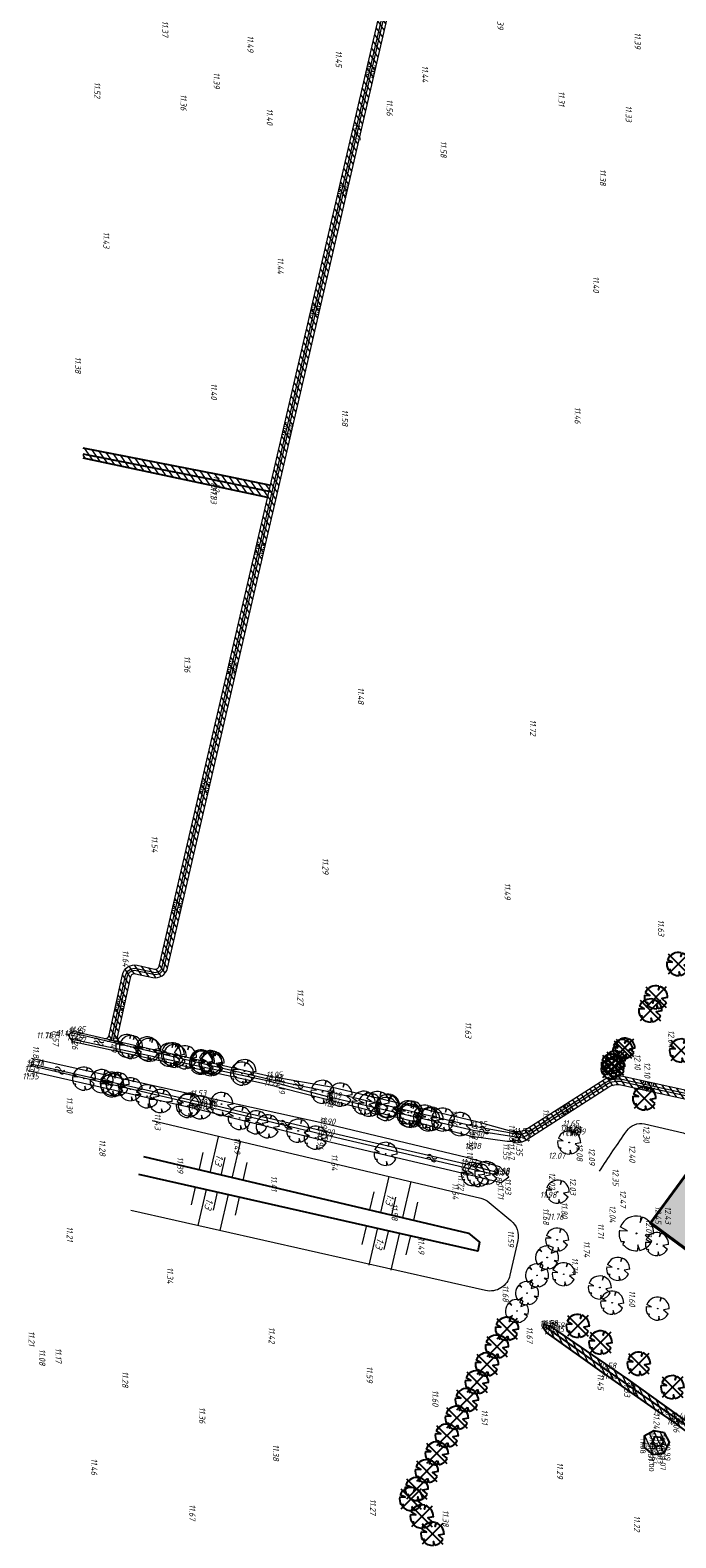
# Model space of a CAD drawing. Header units: metres. Extents: x 232614 to 233692, y 552964 to 554400.
# Tile 7 of 26: x 232974 to 233132, y 553469 to 553838. Entities that reach past the tile are written whole.
import ezdxf
from ezdxf.enums import TextEntityAlignment as Align
from ezdxf.lldxf.tags import DXFTag

# ---------------------------------------------------------------- set-up
doc = ezdxf.new("R2010")
doc.units = ezdxf.units.M
for name, color, linetype, lineweight, true_color in [('B-WE-GR-BOOM_OP_BASIS_VAN_FOTO-S', 7, 'Continuous', 13, 0x165700), ('B-XX-AL-Hoogtecijfer-T', 7, 'Continuous', 18, 0xb8807a), ('Q26_Boom', 7, 'Continuous', 13, 0x165700), ('T09_Insteek_sloot', 7, 'Continuous', 13, 0x164c00), ('V-WE-GR-BOOM-S', 7, 'Continuous', 25, 0x165700), ('V-WE-GR-BOOM_OP_BASIS_VAN_FOTO-S', 7, 'Continuous', 25, 0x165700), ('V-WE-GW-WATERGANG_BODEM-G', 7, 'CONTINUOUS-V', 25, 0x007ca5), ('V-WE-GW-WATERGANG_BODEM_BRM-G', 7, 'CONTINUOUS-V', 18, 0x007ca5), ('V-WE-GW-WATERGANG_BODEM_BRM-S', 7, 'Continuous', 13, 0x004c00), ('V-WE-GW-WATERGANG_INSTEEK-G', 7, 'CONTINUOUS-V', 25, 0x004c00), ('V-WE-GW-WATERGANG_INSTEEK_BRM-G', 7, 'CONTINUOUS-V', 18, 0x004c00)]:
    doc.layers.add(name, color=color, linetype=linetype, lineweight=lineweight, true_color=true_color)
for name, color, linetype, lineweight in [('B-WE-GW-GRONDWERK-S', 251, 'Continuous', 13), ('B-WE-GW-GRONDWERK-T', 251, 'Continuous', 18), ('b-WE-GW-GRONDWERKLIJN_KRUIN-G', 251, 'Continuous', 25), ('B-WE-GW-GRONDWERKLIJN_TEEN-G', 251, 'Continuous', 18), ('B-WE-GW-TALUDARCERING_KORT-G', 251, 'Continuous', 18), ('B-WE-GW-TALUDARCERING_LANG-G', 251, 'Continuous', 13), ('Hoogtecijfer-T-UIT', 2, 'Continuous', 18), ('R-WE-KL-POMP_KABEL-G', 230, 'KL-LS-N', 13), ('R-WE-RI-PERSLEIDING-G', 210, 'RI-PERS', 13), ('S05_Water', 144, 'Continuous', 13), ('T13_Taludlijn', 251, 'Continuous', 13), ('V-S05_Water-S', 144, 'CONTINUOUS-V', 13), ('V-W11_Waterlijn-G', 144, 'CONTINUOUS-V', 25), ('V-WE-GR-BOOM-G', 1, 'Continuous', 25), ('V-WE-GW-WATERGANG-WERK-A', 252, 'Continuous', 9), ('V-WE-VH-VERHARDING_BOUWWEG_BRM-A', 252, 'Continuous', 9), ('V-WE-VH-VERHARDING_BOUWWEG_BRM-G', 7, 'Continuous', 25), ('V-WE-VH-VERHARDING_BOUWWEG_PUIN_BRM-G', 7, 'Continuous', 18), ('W11_Waterlijn', 142, 'Continuous', 13)]:
    doc.layers.add(name, color=color, linetype=linetype, lineweight=lineweight)
doc.styles.add('NLCS-ISO', font='NLCS-ISO.ttf', dxfattribs={"height": 1.8})
doc.styles.get("Standard").update_dxf_attribs({"font": 'arial.ttf'})
doc.linetypes.add('CONTINUOUS-V', pattern='A,3.5,[24,NLCS.shx,S=0.5,R=0,X=0,Y=0],3.5', length=7)
tags = doc.linetypes.add('KL-LS-N', pattern='A,4,-1,[103,NLCS.shx,S=0.75,R=0,X=0,Y=0],-1,4,-1,["L",Standard,S=1,R=0,X=0,Y=-0.5],-2', length=13).pattern_tags.tags
tags[18] = DXFTag(74, 10)
tags = doc.linetypes.add('RI-PERS', pattern='A,7,-2,["P",Standard,S=1.8,R=0,X=-0.5,Y=-0.9],-2,7,-2,[102,NLCS.shx,S=1,R=180,X=0,Y=0],-2', length=22).pattern_tags.tags
tags[6] = DXFTag(74, 10)
pattern_1 = [(125, (0, 0), (-1.0239400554, -0.7169705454), [])]
pattern_2 = [(115, (0, 0), (-1.1328847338, -0.5282728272), [])]

# ---------------------------------------------------------------- blocks, each defined once
blk = doc.blocks.new('Q26_BOOM')
at = {"flags": 128}
for points in [[(0.72, 2.74), (0.64, 1.8), (0.97, 2.66)], [(-2.79, 0.5), (-1.48, 0.44), (-2.63, 1.05)], [(-2.19, -1.79), (-1.97, -1.36), (-2.47, -1.39)], [(0.56, -2.78), (0.24, -1.87), (0.2, -2.82)], [(2.83, -0.07), (1.44, -0.31), (2.53, -1.28)]]:
    blk.add_lwpolyline(points, dxfattribs=at)
blk.add_lwpolyline([(2.83, -0.07, 0.321944), (0.97, 2.66, 0.321944)], format="xyb", dxfattribs=at)
blk.add_circle((0, 0), 0.0844)
for start, end in [(75.1844, 158.299), (169.749, 209.4302), (219.2667, 274.1068), (281.3601, 333.2046)]:
    blk.add_arc((0, 0), 2.83, start, end)
blk = doc.blocks.new('S05')
for centre, start, end in [((-0.6, 0.04), 28.0726, 151.9276), ((0.6, 0.68), 208.0726, 331.9276), ((-0.6, -0.68), 28.0726, 151.9276), ((0.6, -0.04), 208.0726, 331.9276)]:
    blk.add_arc(centre, 0.68, start, end)
blk = doc.blocks.new('V-SGR-BOOM_08')
at = {"ltscale": 20, "flags": 128}
for points in [[(-2.36, 0.43), (-1.25, 0.37), (-2.23, 0.89)], [(0.61, 2.32), (0.54, 1.53), (0.82, 2.25)], [(-1.86, -1.52), (-1.67, -1.15), (-2.09, -1.18)], [(0.47, -2.35), (0.2, -1.59), (0.17, -2.39)], [(2.4, -0.06), (1.22, -0.26), (2.14, -1.08)]]:
    blk.add_lwpolyline(points, dxfattribs=at)
blk.add_lwpolyline([(2.4, -0.06, 0.321944), (0.82, 2.25, 0.321944)], format="xyb", dxfattribs=at)
blk.add_circle((0, 0), 0.07)
at = {"ltscale": 20}
for start, end in [(169.749, 209.4302), (75.1844, 158.299), (219.2667, 274.1068), (281.3601, 333.2046)]:
    blk.add_arc((0, 0), 2.4, start, end, dxfattribs=at)
at = {"layer": 'V-WE-GR-BOOM-G'}
for p, q in [((-2.12, 2.12), (2.12, -2.12)), ((2.12, 2.12), (-2.12, -2.12))]:
    blk.add_line(p, q, dxfattribs=at)
blk = doc.blocks.new('Taulud 120')
for p, q in [((-1.5, 1.7), (-1.5, 2.1)), ((-1.5, 0), (-1.5, 0.4)), ((-1, 1.3), (-1, 2.1)), ((-1, 0), (-1, 0.8)), ((-0.5, 1.7), (-0.5, 2.1)), ((-0.5, 0), (-0.5, 0.4)), ((0, 1.3), (0, 2.1)), ((0, 0), (0, 0.8)), ((0.5, 1.7), (0.5, 2.1)), ((0.5, 0), (0.5, 0.4)), ((1, 1.3), (1, 2.1)), ((1, 0), (1, 0.8)), ((1.5, 1.7), (1.5, 2.1)), ((1.5, 0), (1.5, 0.4))]:
    blk.add_line(p, q)
blk = doc.blocks.new('S04')
at = {"layer": 'B-WE-GW-TALUDARCERING_KORT-G'}
for p, q in [((0, 0.502), (0.502, 0.502)), ((0, 0), (0.502, 0)), ((0, -0.502), (0.502, -0.502))]:
    blk.add_line(p, q, dxfattribs=at)
at = {"layer": 'B-WE-GW-TALUDARCERING_LANG-G'}
for p, q in [((0, 0.251), (1.004, 0.251)), ((0, -0.251), (1.004, -0.251))]:
    blk.add_line(p, q, dxfattribs=at)

msp = doc.modelspace()

# ---------------------------------------------------------------- hatches: boundary and pattern name
at = {"layer": 'V-WE-GW-WATERGANG-WERK-A'}
h = msp.add_hatch(dxfattribs=at)
h.set_pattern_fill('AGW-WERK_AANVULLEN-SO', color=256, scale=0.25, angle=80, pattern_type=2)
h.set_pattern_definition(pattern_1)
edge = h.paths.add_edge_path()
edge.add_line((233063.6, 553864.35), (233036.4, 553869.08))
edge.add_line((233036.4, 553869.08), (233021.81, 553871.66))
edge.add_line((233021.81, 553871.66), (232998.4, 553875.92))
edge.add_line((232998.4, 553875.92), (232982.04, 553878.62))
edge.add_line((232982.04, 553878.62), (232977.7, 553882.07))
edge.add_line((232977.7, 553882.07), (232993.76, 553879.31))
edge.add_line((232993.76, 553879.31), (233014.83, 553875.85))
edge.add_line((233014.83, 553875.85), (233037.58, 553871.79))
edge.add_line((233037.58, 553871.79), (233063.73, 553867.38))
edge.add_arc((233063.19, 553864.17), 3.25, -13.0351, 80.4693, ccw=False)
edge.add_line((233066.36, 553863.44), (233007.25, 553608.12))
edge.add_arc((233004.28, 553608.81), 3.05, 257.6568, 346.9649, ccw=False)
edge.add_line((233003.63, 553605.83), (232999.4, 553606.75))
edge.add_arc((232999.2, 553605.83), 0.95, 77.6568, 167.6568)
edge.add_line((232998.27, 553606.03), (232995.03, 553591.21))
edge.add_arc((232996.01, 553590.99), 1, 167.6568, 257.1049)
edge.add_line((232995.78, 553590.02), (232991.79, 553590.93))
edge.add_arc((232992.01, 553591.91), 1, 257.1049, 347.6568)
edge.add_line((232992.99, 553591.7), (232996.22, 553606.48))
edge.add_arc((232999.2, 553605.83), 3.05, 77.6568, 167.6568, ccw=False)
edge.add_line((232999.85, 553608.81), (233004.08, 553607.88))
edge.add_arc((233004.28, 553608.81), 0.95, 257.6568, 346.9649)
edge.add_line((233005.2, 553608.6), (233064.2, 553863.44))
edge.add_arc((233063.47, 553863.61), 0.75, 346.9649, 440.2866)
h = msp.add_hatch(dxfattribs=at)
h.set_pattern_fill('AGW-WERK_AANVULLEN-SO', color=256, scale=0.25, angle=80, pattern_type=2)
h.set_pattern_definition([(125, (-31.5327, -85.3317), (-1.0239400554, -0.7169705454), [])])
edge = h.paths.add_edge_path()
edge.add_line((233244.16, 553798.72), (233239.32, 553769.75))
edge.add_line((233239.32, 553769.75), (233223.36, 553694.41))
edge.add_line((233223.36, 553694.41), (233181.59, 553571.4))
edge.add_arc((233177.85, 553572.67), 3.95, 257.623, 341.2488, ccw=False)
edge.add_line((233177.01, 553568.81), (233118.69, 553581.61))
edge.add_arc((233117.39, 553575.7), 6.05, 77.623, 122.623)
edge.add_line((233114.13, 553580.8), (233095.49, 553568.86))
edge.add_arc((233092.79, 553573.07), 5, 254.7516, 302.623, ccw=False)
edge.add_line((233091.48, 553568.25), (233091.79, 553565.46))
edge.add_arc((233092.52, 553570.41), 5, 261.6076, 302.623)
edge.add_line((233095.21, 553566.19), (233115.26, 553579.03))
edge.add_arc((233117.39, 553575.7), 3.95, 77.623, 122.623, ccw=False)
edge.add_line((233118.24, 553579.56), (233176.56, 553566.76))
edge.add_arc((233177.85, 553572.67), 6.05, 257.623, 341.2488)
edge.add_line((233183.58, 553570.72), (233199.02, 553616.2))
edge.add_arc((233200.68, 553615.64), 1.75, 39.2144, 161.2488, ccw=False)
edge.add_line((233202.04, 553616.75), (233205.81, 553612.12))
edge.add_arc((233206.63, 553612.78), 1.05, 219.2144, 399.2144)
edge.add_line((233207.44, 553613.45), (233201.45, 553620.79))
edge.add_arc((233202.8, 553621.9), 1.75, 161.2488, 219.2144, ccw=False)
edge.add_line((233201.15, 553622.46), (233225.38, 553693.86))
edge.add_line((233225.38, 553693.86), (233227.54, 553704.01))
edge.add_arc((233228.46, 553703.81), 0.95, 39.2144, 168.0354, ccw=False)
edge.add_line((233229.2, 553704.41), (233235.49, 553696.71))
edge.add_arc((233236.3, 553697.37), 1.05, 219.2144, 399.2144)
edge.add_line((233237.12, 553698.03), (233228.79, 553708.24))
edge.add_arc((233229.53, 553708.84), 0.95, 168.0354, 219.2144, ccw=False)
edge.add_line((233228.6, 553709.03), (233241.38, 553769.36))
edge.add_line((233241.38, 553769.36), (233246.23, 553798.38))
edge.add_arc((233245.19, 553798.55), 1.05, 350.5197, 530.5197)
h = msp.add_hatch(dxfattribs=at)
h.set_pattern_fill('AGW-WERK_AANVULLEN-SO', color=256, scale=0.25, angle=80, pattern_type=2)
h.set_pattern_definition(pattern_1)
h.paths.add_polyline_path([(233031.75, 553723.27), (233018.77, 553726.03), (232986.65, 553732.83), (232986.52, 553735.39), (233019.48, 553728.94), (233032.44, 553726.26)])
h = msp.add_hatch(dxfattribs=at)
h.set_pattern_fill('AGW-WERK_AANVULLEN-SO', color=256, scale=0.25, angle=70, pattern_type=2)
h.set_pattern_definition(pattern_2)
edge = h.paths.add_edge_path()
edge.add_line((233158.6, 553480.01), (233153.03, 553484.2))
edge.add_line((233153.03, 553484.2), (233134.81, 553496.94))
edge.add_line((233134.81, 553496.94), (233132.06, 553498.84))
edge.add_line((233132.06, 553498.84), (233119.96, 553507.53))
edge.add_line((233119.96, 553507.53), (233101.29, 553520.34))
edge.add_line((233101.29, 553520.34), (233099.66, 553520.86))
edge.add_line((233099.66, 553520.86), (233099.26, 553520.7))
edge.add_line((233099.26, 553520.7), (233099.32, 553520.13))
edge.add_line((233099.32, 553520.13), (233100.19, 553518.78))
edge.add_line((233100.19, 553518.78), (233113.57, 553509.27))
edge.add_line((233113.57, 553509.27), (233127.22, 553499.7))
edge.add_line((233127.22, 553499.7), (233131.18, 553497))
edge.add_line((233131.18, 553497), (233133.58, 553495.23))
edge.add_line((233133.58, 553495.23), (233147.69, 553485.34))
edge.add_line((233147.69, 553485.34), (233157.82, 553478.38))
edge.add_line((233157.82, 553478.38), (233148.87, 553460.97))
edge.add_line((233148.87, 553460.97), (233139.85, 553443.07))
edge.add_line((233139.85, 553443.07), (233141.5, 553442.03))
edge.add_line((233141.5, 553442.03), (233150.75, 553460.07))
edge.add_line((233150.75, 553460.07), (233159.96, 553478.06))
edge.add_line((233159.96, 553478.06), (233168.8, 553495.62))
edge.add_line((233168.8, 553495.62), (233177.23, 553511.82))
edge.add_arc((233174.57, 553513.21), 3, 332.4978, 341.6278)
edge.add_line((233177.42, 553512.26), (233177.88, 553513.65))
edge.add_line((233177.88, 553513.65), (233177.32, 553514.53))
edge.add_line((233177.32, 553514.53), (233176.26, 553514.6))
edge.add_line((233176.26, 553514.6), (233171.23, 553504.86))
edge.add_line((233171.23, 553504.86), (233166.08, 553494.61))
edge.add_line((233166.08, 553494.61), (233158.6, 553480.01))
h = msp.add_hatch(dxfattribs=at)
h.set_pattern_fill('AGW-WERK_AANVULLEN-SO', color=256, scale=0.25, angle=70, pattern_type=2)
h.set_pattern_definition(pattern_2)
h.paths.add_polyline_path([(233126.3, 553494.9), (233123.94, 553493.6), (233123.96, 553490.84), (233126.03, 553489.13), (233128.87, 553489.43), (233130.12, 553492.13), (233128.88, 553494.46)])
at = {"layer": 'V-WE-VH-VERHARDING_BOUWWEG_BRM-A'}
h = msp.add_hatch(dxfattribs=at)
h.set_pattern_fill('AVH-BOUWWEG-SO', color=256, scale=0.5, angle=340.2, pattern_type=2)
h.set_pattern_definition([(25.2, (0, 0), (-0.5322241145, 1.1310338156), [0.375, -0.375]), (115.2, (0.0847, 0.2352), (-1.1310338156, -0.5322241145), [0.375, -0.375])])
edge = h.paths.add_edge_path()
edge.add_line((233280.84, 553790.65), (233269.49, 553794.55))
edge.add_line((233269.49, 553794.55), (233272.19, 553789.4))
edge.add_arc((232892.48, 553898.26), 395, 340.662, 344.0032, ccw=False)
edge.add_line((233265.2, 553767.46), (233190.78, 553555.42))
edge.add_line((233190.78, 553555.42), (233176.89, 553547.67))
edge.add_line((233176.89, 553547.67), (233158.05, 553551.81))
edge.add_line((233158.05, 553551.81), (233138.36, 553563.1))
edge.add_line((233138.36, 553563.1), (233125.63, 553545.78))
edge.add_line((233125.63, 553545.78), (233140.12, 553535.14))
edge.add_line((233140.12, 553535.14), (233150.57, 553549.35))
edge.add_line((233150.57, 553549.35), (233189.87, 553540.73))
edge.add_line((233189.87, 553540.73), (233227.32, 553647.45))
edge.add_line((233227.32, 553647.45), (233232.23, 553649.35))
edge.add_line((233232.23, 553649.35), (233238.85, 553668.22))
edge.add_line((233238.85, 553668.22), (233236.21, 553672.77))
edge.add_line((233236.21, 553672.77), (233268.97, 553766.13))
edge.add_arc((232892.48, 553898.26), 399, 340.662, 343.9736)
edge.add_line((233275.97, 553788.1), (233280.84, 553790.65))

# ---------------------------------------------------------------- linework, layer by layer
at = {"layer": 'b-WE-GW-GRONDWERKLIJN_KRUIN-G', "flags": 128}
msp.add_lwpolyline([(233001.39, 553562.04), (233080.96, 553543.28), (233083.67, 553541.03), (233083.19, 553538.9), (233000.27, 553557.63)], dxfattribs=at)
at = {"layer": 'B-WE-GW-GRONDWERKLIJN_TEEN-G', "flags": 128}
msp.add_lwpolyline([(233003.46, 553570.8), (233083.93, 553551.82, -0.115463), (233085.97, 553550.81), (233091.3, 553546.39, -0.282525), (233092.99, 553541.44), (233091.09, 553533.02, -0.414231), (233085.11, 553529.24), (232998.28, 553548.85)], format="xyb", dxfattribs=at)
at = {"layer": 'R-WE-KL-POMP_KABEL-G', "flags": 128}
msp.add_lwpolyline([(233255.58, 553808.28, 0.01, 0.01, 0), (233273.99, 553801.98, 0.01, 0.01, -0.43111), (233274.25, 553801.37, 0.01, 0.01, 0), (233272.57, 553796.98, 0.01, 0.01, 0), (233270.2, 553787.98, 0.01, 0.01, 0), (233260.95, 553761.39, 0.01, 0.01, 0), (233248.71, 553725.98, 0.01, 0.01, 0), (233244.04, 553712.58, 0.01, 0.01, 0), (233230.4, 553673.66, 0.01, 0.01, 0), (233211.98, 553620.51, 0.01, 0.01, 0), (233200.48, 553586.28, 0.01, 0.01, 0), (233191.69, 553560.98, 0.01, 0.01, -0.272656), (233186.07, 553554.09, 0.01, 0.01, -0.158801), (233174.83, 553556.88, 0.01, 0.01, 0.15754), (233161.89, 553557.91, 0.01, 0.01, 0.000585), (233154.1, 553556.4, 0.01, 0.01, -0.092403), (233149.24, 553556.36, 0.01, 0.01, -0.21736), (233136.18, 553565.77, 0.01, 0.01, 0.233935), (233133.47, 553567.84, 0.01, 0.01, 0), (233124.04, 553570.03, 0.01, 0.01, 0.306961), (233119.63, 553568.33, 0.01, 0.01, 0.006149), (233112.93, 553558.43, 0, 0, 0)], format="xyseb", dxfattribs=at)
at = {"layer": 'R-WE-RI-PERSLEIDING-G', "flags": 128}
msp.add_lwpolyline([(233112.97, 553558.41, -0.006149), (233119.67, 553568.3, -0.306961), (233124.03, 553569.98), (233133.46, 553567.79, -0.234099), (233136.14, 553565.75, 0.217387), (233149.23, 553556.31, 0.092413), (233154.11, 553556.35, -0.000585), (233161.9, 553557.86, -0.157502), (233174.81, 553556.84, 0.15885), (233186.08, 553554.04, 0.261543), (233191.86, 553560.95), (233200.55, 553586.25), (233212.08, 553620.43), (233230.5, 553673.61), (233244.18, 553712.54), (233248.83, 553725.97), (233261.1, 553761.35), (233270.32, 553787.98), (233272.78, 553796.94), (233275.29, 553798.26, 1.857195)], format="xyb", dxfattribs=at)
at = {"layer": 'T09_Insteek_sloot'}
for points in [[(233093.62, 553566.59), (233092.92, 553565.92), (233091.76, 553565.72), (233090.39, 553565.67), (233081.68, 553566.95), (233031.76, 553579.66), (232984.2, 553590.06), (232983.57, 553590.71)], [(232983.76, 553592.33), (232984.17, 553592.7), (232984.86, 553592.52), (233032.35, 553581.65), (233047.33, 553579.09), (233082.65, 553570.66), (233092.94, 553567.85)], [(232973.11, 553583.09), (233013.81, 553573.87), (233044.55, 553566.17), (233079.34, 553558.04), (233088.97, 553555.65), (233090.83, 553557.09), (233088.61, 553559.47), (233080.47, 553561.8), (233045.31, 553570.16), (233013.71, 553577.11), (232973.95, 553586)]]:
    msp.add_lwpolyline(points, dxfattribs=at)
at = {"layer": 'T13_Taludlijn'}
for points in [[(232983.57, 553590.71), (232983.02, 553591.75), (232983.76, 553592.33)], [(233092.94, 553567.85), (233093.64, 553567.37)], [(233093.64, 553567.37), (233093.62, 553566.59)]]:
    msp.add_lwpolyline(points, dxfattribs=at)
at = {"layer": 'V-W11_Waterlijn-G'}
msp.add_lwpolyline([(233128.67, 553492.31), (233127.96, 553493.3), (233126.48, 553493.41), (233125.81, 553491.93), (233126.87, 553491.07), (233128.24, 553491.39)], close=True, dxfattribs=at)
at = {"layer": 'V-WE-GW-WATERGANG_BODEM-G', "flags": 128}
for points in [[(233032.88, 553724.58), (233018.85, 553727.48), (232986.6, 553733.82)], [(233158.95, 553478.79), (233146.07, 553487.93), (233131.33, 553498.24), (233113.83, 553510.43), (233101.14, 553519.4), (233099.75, 553520.37)]]:
    msp.add_lwpolyline(points, dxfattribs=at)
at = {"layer": 'V-WE-GW-WATERGANG_BODEM_BRM-G', "flags": 128}
for points in [[(232992.46, 553590.28, 0.418855), (232993.66, 553591.04), (232997, 553606.31, -0.414214), (232999.68, 553608.02), (233003.9, 553607.1, 0.410681), (233005.98, 553608.42), (233065.02, 553863.43, 0.43147), (233063.61, 553865.55)], [(232994.89, 553589.71, -0.409587), (232994.14, 553590.9), (232997.49, 553606.2, -0.414214), (232999.57, 553607.54), (233003.8, 553606.61, 0.410681), (233006.47, 553608.3), (233065.62, 553863.79, 0.43265), (233063.8, 553866.52)], [(233092.33, 553566.79, 0.183299), (233095.8, 553567.52), (233114.83, 553579.7, -0.198912), (233118.41, 553580.34), (233176.73, 553567.54, 0.381992), (233182.83, 553570.98), (233199.19, 553619.2, -0.589247), (233200.83, 553619.49), (233206.43, 553612.62, 1), (233206.82, 553612.94), (233200.27, 553620.97, -0.258458), (233200.1, 553621.88), (233224.61, 553694.07), (233226.75, 553704.18, -0.629862), (233229.82, 553704.92), (233236.11, 553697.21, 1), (233236.5, 553697.53), (233228.17, 553707.73, -0.227098), (233227.82, 553709.2), (233240.6, 553769.5), (233245.44, 553798.51, 1), (233244.95, 553798.59), (233240.11, 553769.6), (233224.13, 553694.2), (233182.35, 553571.14, -0.381992), (233176.84, 553568.03), (233118.51, 553580.83, 0.198912), (233114.56, 553580.12), (233096.08, 553568.29, -0.190412), (233092.47, 553567.59)]]:
    msp.add_lwpolyline(points, format="xyb", dxfattribs=at)
at = {"layer": 'V-WE-GW-WATERGANG_INSTEEK-G', "flags": 128}
for points in [[(232986.52, 553735.39), (233019.48, 553728.94), (233032.44, 553726.26)], [(233031.75, 553723.27), (233018.77, 553726.03), (232986.65, 553732.83)], [(233158.6, 553480.01), (233153.03, 553484.2), (233134.81, 553496.94), (233132.06, 553498.84), (233119.96, 553507.53), (233101.29, 553520.34), (233099.66, 553520.86), (233099.26, 553520.7), (233099.32, 553520.13), (233100.19, 553518.78), (233113.57, 553509.27), (233127.22, 553499.7), (233131.18, 553497), (233133.58, 553495.23), (233147.69, 553485.34), (233157.82, 553478.38)], [(233128.88, 553494.46), (233126.3, 553494.9), (233123.94, 553493.6), (233123.96, 553490.84), (233126.03, 553489.13), (233128.87, 553489.43), (233130.12, 553492.13), (233128.88, 553494.46)]]:
    msp.add_lwpolyline(points, dxfattribs=at)
at = {"layer": 'V-WE-GW-WATERGANG_INSTEEK_BRM-G', "flags": 128}
for points in [[(232995.78, 553590.02, -0.411395), (232995.03, 553591.21), (232998.27, 553606.03, -0.414214), (232999.4, 553606.75), (233003.63, 553605.83, 0.410681), (233007.25, 553608.12), (233066.36, 553863.44, 0.432244), (233063.73, 553867.38)], [(232991.79, 553590.93, 0.417038), (232992.99, 553591.7), (232996.22, 553606.48, -0.414214), (232999.85, 553608.81), (233004.08, 553607.88, 0.410681), (233005.2, 553608.6), (233064.2, 553863.44, 0.431298), (233063.6, 553864.35)], [(233091.79, 553565.46, 0.180899), (233095.21, 553566.19), (233115.26, 553579.03, -0.198912), (233118.24, 553579.56), (233176.56, 553566.76, 0.381992), (233183.58, 553570.72), (233199.02, 553616.2, -0.589247), (233202.04, 553616.75), (233205.81, 553612.12, 1), (233207.44, 553613.45), (233201.45, 553620.79, -0.258458), (233201.15, 553622.46), (233225.38, 553693.86), (233227.54, 553704.01, -0.629862), (233229.2, 553704.41), (233235.49, 553696.71, 1), (233237.12, 553698.03), (233228.79, 553708.24, -0.227098), (233228.6, 553709.03), (233241.38, 553769.36), (233246.23, 553798.38, 1), (233244.16, 553798.72), (233239.32, 553769.75), (233223.36, 553694.41), (233181.59, 553571.4, -0.381992), (233177.01, 553568.81), (233118.69, 553581.61, 0.198912), (233114.13, 553580.8), (233095.49, 553568.86, -0.21197), (233091.48, 553568.25)]]:
    msp.add_lwpolyline(points, format="xyb", dxfattribs=at)
at = {"layer": 'V-WE-VH-VERHARDING_BOUWWEG_BRM-G', "flags": 128}
msp.add_lwpolyline([(233138.36, 553563.1), (233125.63, 553545.78), (233140.12, 553535.14)], dxfattribs=at)
at = {"layer": 'V-WE-VH-VERHARDING_BOUWWEG_PUIN_BRM-G', "linetype": 'ByBlock', "flags": 128}
msp.add_lwpolyline([(233138.28, 553563.49), (233125.22, 553545.72), (233140.19, 553534.72)], dxfattribs=at)
at = {"layer": 'W11_Waterlijn'}
for points in [[(233093.62, 553566.59), (233082.06, 553568.41), (233046.83, 553576.54), (233032.08, 553580.49), (232983.57, 553590.71)], [(232983.76, 553592.33), (233032.23, 553580.92), (233047.11, 553577.84), (233082.33, 553569.47), (233093.64, 553567.37)], [(232973.8, 553584.25), (233016.19, 553574.45), (233044.9, 553567.55), (233079.77, 553559.44), (233087.65, 553557.61), (233087.93, 553557.87), (233087.96, 553558.15), (233079.92, 553560.25), (233045.02, 553568.27), (233016.16, 553575.04), (232973.8, 553584.65)]]:
    msp.add_lwpolyline(points, dxfattribs=at)

# ---------------------------------------------------------------- block references
at = {"layer": 'B-WE-GR-BOOM_OP_BASIS_VAN_FOTO-S', "xscale": 1.5, "yscale": 1.5}
msp.add_blockref('Q26_BOOM', (233122.04, 553543.21), dxfattribs=at)
at = {"layer": 'B-WE-GR-BOOM_OP_BASIS_VAN_FOTO-S'}
for p in [(233102.63, 553541.66), (233127.09, 553540.6), (233104.25, 553533.22), (233117.58, 553534.53), (233113.08, 553529.98), (233116.1, 553526.25), (233127.25, 553524.81)]:
    msp.add_blockref('Q26_BOOM', p, dxfattribs=at)
at = {"layer": 'B-WE-GR-BOOM_OP_BASIS_VAN_FOTO-S', "rotation": 60.59385178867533}
for p in [(233100.18, 553537.31), (233097.72, 553532.95), (233095.27, 553528.6), (233092.81, 553524.24)]:
    msp.add_blockref('Q26_BOOM', p, dxfattribs=at)
at = {"layer": 'B-WE-GW-GRONDWERK-S', "yscale": 11, "zscale": 2.772806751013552}
for p, xscale, rotation in [((233020.37, 553557.38), 9, 76.97438750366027), ((233062.17, 553547.7), 9, 76.97438750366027), ((233019.43, 553553.32), -9, 76.97438750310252), ((233061.24, 553543.65), -9, 76.97438750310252)]:
    msp.add_blockref('S04', p, dxfattribs=dict(at, xscale=xscale, rotation=rotation))
at = {"layer": 'Q26_Boom'}
for p in [(232997.42, 553589.08), (232998.32, 553588.82), (233002.28, 553588.45), (233002.79, 553588.1), (233007.74, 553586.92), (233008.55, 553587.01), (233009.04, 553586.63), (233011.56, 553586.3), (233015.44, 553584.96), (233015.54, 553585.32), (233015.93, 553585.07), (233017.74, 553585.12), (233017.88, 553584.6), (233018.31, 553584.89), (232986.81, 553581.08), (232991.13, 553580.46), (233025.49, 553582.3), (233026.1, 553582.9), (232993.63, 553579.84), (232993.75, 553579.41), (232995.04, 553579.75), (232998.21, 553578.48), (233002.29, 553576.75), (233045.2, 553577.84), (233049.62, 553577.17), (233005.56, 553575.59), (233012.22, 553574.39), (233012.68, 553574.74), (233015.36, 553574.03), (233020.47, 553574.86), (233055.28, 553575.16), (233056.72, 553574.69), (233058.7, 553575.14), (233060.77, 553573.64), (233061.01, 553574.33), (233061.27, 553574.43), (233066.17, 553572.82), (233066.96, 553572.73), (233024.91, 553571.46), (233028.98, 553570.38), (233031.79, 553569.41), (233066.27, 553572.11), (233066.77, 553571.98), (233070.25, 553571.8), (233071.13, 553571.08), (233071.89, 553571.24), (233074.67, 553571.06), (233078.91, 553569.94), (233039.24, 553568.32), (233043.53, 553566.63), (233105.57, 553565.45), (233060.65, 553562.67), (233085.31, 553558.02), (233082.01, 553557.73), (233083.43, 553557.51), (233102.78, 553553.4)]:
    msp.add_blockref('Q26_BOOM', p, dxfattribs=at)
at = {"layer": 'S05_Water'}
for p, rotation in [((232990.45, 553590.06), 347.6286045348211), ((232980.87, 553583.07), 347.6286045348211), ((232992.01, 553580.42), 346.0846985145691), ((233039.29, 553579.57), 347.6286045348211), ((233035.99, 553569.93), 346.0846985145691), ((233084.87, 553568.51), 346.0846985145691), ((233071.9, 553561.62), 346.0846985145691)]:
    msp.add_blockref('S05', p, dxfattribs=dict(at, rotation=rotation))
at = {"layer": 'V-S05_Water-S', "rotation": 324.9402491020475}
msp.add_blockref('S05', (233121.48, 553505.07), dxfattribs=at)
at = {"layer": 'V-WE-GR-BOOM-S', "xscale": 1.180007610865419, "yscale": 1.180007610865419, "zscale": 1.180007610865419}
for p in [(233132.3, 553609.11), (233126.84, 553600.99), (233125.44, 553597.74), (233132.99, 553587.95), (233123.99, 553576.25)]:
    msp.add_blockref('V-SGR-BOOM_08', p, dxfattribs=at)
at = {"layer": 'V-WE-GR-BOOM_OP_BASIS_VAN_FOTO-S'}
for p in [(233118.7, 553588.23), (233119.24, 553588.58), (233115.86, 553584.67), (233116.92, 553585.48), (233115.85, 553583.41), (233116.8, 553584.02)]:
    msp.add_blockref('V-SGR-BOOM_08', p, dxfattribs=at)
at = {"layer": 'V-WE-GR-BOOM_OP_BASIS_VAN_FOTO-S', "xscale": 1.180007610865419, "yscale": 1.180007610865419, "zscale": 1.180007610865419}
for p in [(233090.36, 553519.88), (233107.69, 553520.59), (233087.9, 553515.53), (233113.25, 553516.53), (233085.45, 553511.17), (233122.62, 553511.34), (233082.99, 553506.82), (233130.87, 553505.59), (233080.54, 553502.46), (233078.08, 553498.1), (233075.63, 553493.75), (233073.17, 553489.39), (233070.72, 553485.04), (233068.26, 553480.68), (233066.88, 553478.23), (233069.51, 553473.97), (233072.13, 553469.72)]:
    msp.add_blockref('V-SGR-BOOM_08', p, dxfattribs=at)
at = {"layer": 'V-WE-GW-WATERGANG_BODEM_BRM-S'}
for p, rotation in [((233058, 553827.32), 77.65682799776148), ((233051.23, 553798.1), 77.65682799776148), ((233044.47, 553768.87), 77.65682799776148), ((233037.7, 553739.64), 77.65682799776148), ((233030.93, 553710.42), 77.65682799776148), ((233024.17, 553681.19), 77.65682799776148), ((233017.4, 553651.96), 77.65682799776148), ((233010.63, 553622.74), 77.65682799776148), ((232996.65, 553598.62), 77.65682799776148), ((233124.9, 553578.1), 347.6229858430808), ((233105.24, 553572.61), 32.62298584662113)]:
    msp.add_blockref('Taulud 120', p, dxfattribs=dict(at, rotation=rotation))

# ---------------------------------------------------------------- texts
at = {"layer": 'B-WE-GW-GRONDWERK-T', "style": 'NLCS-ISO', "oblique": 15}
for p in [(233018.49, 553561.46), (233016, 553550.71), (233060.29, 553551.79), (233057.8, 553541.04)]:
    msp.add_text('1:3', height=1.8, rotation=256.9744, dxfattribs=at).set_placement(p, align=Align.BOTTOM_CENTER)
at = {"layer": 'B-XX-AL-Hoogtecijfer-T', "style": 'NLCS-ISO', "oblique": 13.5}
for s, p in [('11.39', (233088, 553841.72)), ('11.39', (233121.62, 553836.98)), ('11.44', (233069.57, 553828.87)), ('11.52', (232989.32, 553824.88)), ('11.56', (233060.88, 553820.66)), ('11.31', (233102.98, 553822.63)), ('11.33', (233119.4, 553819.11)), ('11.57', (233053, 553814.75)), ('11.58', (233074.09, 553810.46)), ('11.38', (233113.09, 553803.57)), ('11.43', (232991.55, 553788.2)), ('11.40', (233111.42, 553777.36)), ('11.38', (232984.6, 553757.64)), ('11.58', (233049.94, 553744.76)), ('11.46', (233106.91, 553745.37)), ('11.48', (233053.86, 553676.78)), ('11.72', (233096, 553668.89)), ('11.29', (233045.19, 553635.05)), ('11.49', (233089.74, 553628.95)), ('11.63', (233127.34, 553619.93)), ('11.64', (232996.28, 553612.49)), ('11.27', (233039.05, 553602.99)), ('11.63', (233080.15, 553594.95)), ('11.57', (232979.16, 553593.09)), ('11.26', (232983.89, 553592.15)), ('11.49', (232993.31, 553591.61)), ('12.04', (233129.85, 553592.93)), ('11.87', (232974.33, 553589.13)), ('12.10', (233121.57, 553587.14)), ('11.55', (232972.98, 553585.66)), ('12.10', (233123.95, 553585.12)), ('11.19', (233034.49, 553581.09)), ('11.30', (232982.56, 553576.6)), ('11.11', (233046.31, 553577.49)), ('11.39', (233046.36, 553578.75)), ('11.43', (233004.11, 553572.58)), ('11.70', (233076.74, 553573.44)), ('11.69', (233099.2, 553573.64)), ('11.99', (233044.85, 553571.92)), ('11.68', (233081.68, 553570.29)), ('11.68', (233090.87, 553569.87)), ('12.30', (233123.75, 553569.59)), ('11.28', (232990.59, 553566.17)), ('11.49', (233023.59, 553566.71)), ('10.94', (233043.95, 553567.93)), ('12.11', (233080.55, 553565.44)), ('11.32', (233081.1, 553568.06)), ('11.55', (233089.42, 553565.32)), ('11.47', (233090.76, 553565.37)), ('11.35', (233092.66, 553566.25)), ('12.08', (233107.4, 553565.19)), ('11.39', (233009.63, 553561.94)), ('11.64', (233047.4, 553562.63)), ('11.98', (233079.5, 553561.44)), ('12.09', (233110.39, 553564.15)), ('12.40', (233120.31, 553564.87)), ('11.72', (233078.38, 553557.69)), ('11.86', (233087.64, 553559.1)), ('12.02', (233100.68, 553558.13)), ('12.35', (233116.22, 553559.1)), ('11.41', (233032.6, 553557.29)), ('11.64', (233077, 553555.58)), ('11.71', (233088.1, 553555.3)), ('11.93', (233089.88, 553556.75)), ('12.03', (233105.78, 553556.83)), ('11.58', (233062.11, 553550.45)), ('11.80', (233103.69, 553550.88)), ('12.47', (233118, 553553.8)), ('11.68', (233099.15, 553549.42)), ('12.04', (233115.46, 553550.09)), ('12.09', (233124.4, 553546.63)), ('12.45', (233126.64, 553549.89)), ('12.43', (233129.04, 553549.82)), ('11.21', (232982.6, 553544.87)), ('11.59', (233090.57, 553543.96)), ('11.71', (233112.59, 553545.7)), ('11.49', (233068.66, 553542.23)), ('11.74', (233109.15, 553541.38)), ('11.74', (233106.28, 553537.27)), ('11.34', (233007.15, 553534.94)), ('11.68', (233089.28, 553530.55)), ('11.60', (233120.26, 553529.23)), ('11.21', (232973.24, 553519.31)), ('11.42', (233032.04, 553520.29)), ('11.67', (233095.18, 553520.37)), ('11.08', (232975.86, 553514.91)), ('11.17', (232979.82, 553515.16)), ('11.59', (233056, 553510.71)), ('11.28', (232996.16, 553509.51)), ('11.45', (233112.56, 553508.93)), ('11.33', (233119.01, 553507.18)), ('11.60', (233072.1, 553504.87)), ('11.36', (233015.01, 553500.72)), ('11.51', (233084.15, 553500.11)), ('11.24', (233126.23, 553499.35)), ('11.06', (233131.09, 553498.48)), ('11.38', (233033.05, 553491.61)), ('11.46', (232988.57, 553488.16)), ('11.29', (233102.59, 553487.16)), ('11.67', (233012.6, 553476.94)), ('11.27', (233056.81, 553478.22)), ('11.38', (233074.6, 553475.54)), ('11.22', (233121.43, 553474.17))]:
    msp.add_text(s, height=1.5, rotation=270, dxfattribs=at).set_placement(p)
at = {"layer": 'Hoogtecijfer-T-UIT', "style": 'NLCS-ISO', "oblique": 13.5}
for s, p in [('11.37', (233005.93, 553839.83)), ('11.49', (233026.82, 553836.24)), ('11.45', (233048.44, 553832.55)), ('11.39', (233018.54, 553827.25)), ('11.36', (233010.44, 553821.9)), ('11.40', (233031.55, 553818.34)), ('11.44', (233034.18, 553782)), ('11.40', (233017.88, 553751.18)), ('11.52', (233018.51, 553728.6)), ('11.33', (233017.81, 553725.68)), ('10.71', (233017.9, 553727.13)), ('11.36', (233011.35, 553684.44)), ('11.54', (233003.38, 553640.46))]:
    msp.add_text(s, height=1.5, rotation=270, dxfattribs=at).set_placement(p)
for s, p in [('11.78', (232975.14, 553590.92)), ('11.71', (232977.28, 553590.93)), ('11.47', (232980.14, 553591.51)), ('11.24', (232982.03, 553591.4)), ('11.49', (232982.56, 553590.37)), ('11.15', (232982.87, 553591.99)), ('11.25', (232983.2, 553592.36)), ('11.57', (232983.25, 553589.72)), ('11.15', (232972.22, 553582.75)), ('10.70', (232972.77, 553583.9)), ('10.71', (232972.85, 553584.3)), ('11.35', (232971.75, 553580.91)), ('11.22', (233030.8, 553579.31)), ('10.90', (233031.05, 553580.15)), ('10.87', (233031.2, 553580.55)), ('11.05', (233031.39, 553581.31)), ('11.53', (233012.76, 553576.77)), ('10.80', (233015.13, 553574.68)), ('11.84', (233045.5, 553574.46)), ('11.09', (233045.86, 553576.2)), ('11.48', (233012.8, 553573.5)), ('10.86', (233015.15, 553574.08)), ('10.90', (233043.87, 553567.21)), ('11.90', (233044.36, 553569.82)), ('11.35', (233081.37, 553569.13)), ('11.53', (233091.99, 553567.51)), ('11.37', (233092.68, 553567.02)), ('11.62', (233103.37, 553568.34)), ('11.54', (233103.66, 553567.1)), ('11.65', (233103.96, 553569.37)), ('11.28', (233104.41, 553568.03)), ('11.23', (233104.55, 553567.77)), ('11.81', (233104.64, 553566.96)), ('11.25', (233104.81, 553567.77)), ('11.69', (233105.53, 553567.38)), ('11.67', (233043.59, 553565.8)), ('12.18', (233080, 553563.86)), ('11.90', (233080.73, 553566.61)), ('11.54', (233091.92, 553565.58)), ('11.07', (233078.97, 553559.9)), ('12.07', (233100.45, 553561.46)), ('11.04', (233078.78, 553559.09)), ('10.99', (233086.6, 553557.26)), ('11.05', (233086.96, 553557.53)), ('11.08', (233086.99, 553557.79)), ('11.98', (233098.42, 553551.9)), ('11.76', (233100.26, 553546.55)), ('11.58', (233098.29, 553520.35)), ('11.61', (233098.45, 553519.76)), ('11.58', (233098.69, 553520.51)), ('11.09', (233098.78, 553520.03)), ('10.75', (233100.1, 553519.06)), ('11.59', (233100.32, 553520)), ('11.57', (233099.24, 553518.44)), ('10.58', (233112.78, 553510.08)), ('11.46', (233113.48, 553507.55)), ('11.26', (233126.06, 553498.87)), ('10.46', (233130.24, 553497.88)), ('10.96', (233129.45, 553496.41)), ('10.95', (233130.13, 553496.66)), ('10.98', (233122.91, 553490.49))]:
    msp.add_text(s, height=1.5, dxfattribs=at).set_placement(p)
at = {"layer": 'Hoogtecijfer-T-UIT', "style": 'NLCS-ISO'}
for s, p in [('11.08', (233122.98, 553493.24)), ('10.61', (233124.86, 553491.56)), ('10.98', (233125.26, 553494.55)), ('10.63', (233125.45, 553493.04)), ('10.68', (233126.91, 553492.93)), ('10.67', (233127.64, 553491.94)), ('10.94', (233127.81, 553494.12)), ('10.99', (233129.07, 553491.78)), ('11.00', (233125.08, 553488.78)), ('10.64', (233125.8, 553490.7)), ('10.63', (233127.21, 553491.02)), ('11.07', (233127.92, 553489.08))]:
    msp.add_text(s, height=1.3, rotation=270, dxfattribs=at).set_placement(p)

doc.saveas('drawing.dxf')
